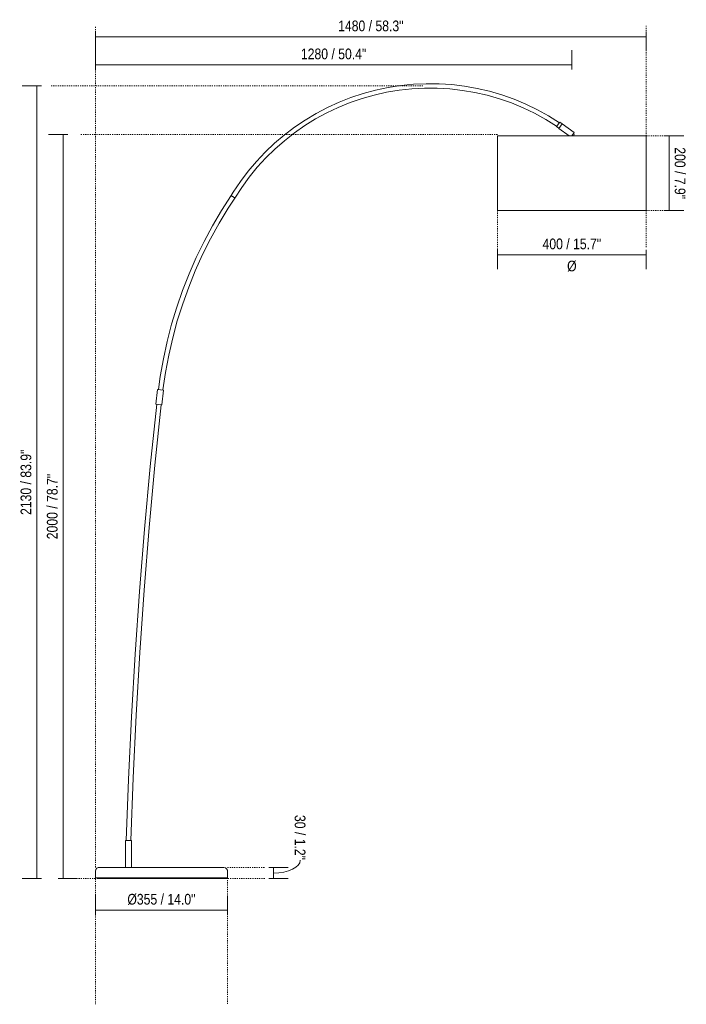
# Model space of a CAD drawing. Header units: millimetres. Extents: x -3158 to 2093, y 703 to 6709.
# Tile 1 of 3: x 302 to 2093, y 703 to 3349. Entities that reach past the tile are written whole.
import ezdxf

# ---------------------------------------------------------------- set-up
doc = ezdxf.new("R2010")
doc.units = ezdxf.units.MM
doc.linetypes.add('Dash', pattern=[6, 3, -3])
doc.layers.add('A-ANNO-DIMS', color=7, linetype='Dash', lineweight=9, true_color=0xd2d2d2)
for name, color, linetype, lineweight in [('A-ANNO-DIMS-13', 7, 'Continuous', 9), ('A-DETL-THIN', 7, 'Continuous', 9), ('E-LITE-EQPM', 7, 'Continuous', 20)]:
    doc.layers.add(name, color=color, linetype=linetype, lineweight=lineweight)
doc.styles.add('Arial Narrow', font='ARIALN.TTF', dxfattribs={"height": 28.6})
doc.dimstyles.new('FARO_-_2_2mm_Arial_Narrow_mm_Inch_Left', dxfattribs={"dimscale": 304.8, "dimtxt": 29.270126, "dimasz": 0, "dimexe": 0.127953, "dimexo": 0.0625, "dimgap": 0.021325, "dimtad": 1, "dimdec": 0, "dimzin": 0, "dimdsep": 46, "dimtxsty": 'Arial Narrow', "dimblk1": 'NONE', "dimblk2": 'NONE', "dimsah": 1, "dimcen": 0.09, "dimadec": 0, "dimazin": 0, "dimtfac": 1, "dimtdec": 4, "dimtix": 1, "dimtmove": 0, "dimatfit": 3, "dimfxl": 0.042651, "dimfxlon": 1, "dimtvp": 1, "dimtolj": 1, "dimtzin": 0, "dimarcsym": 2})
doc.dimstyles.new('FARO_-_2_2mm_Arial_Narrow_mm_Inch_Right', dxfattribs={"dimscale": 304.8, "dimtxt": 29.270126, "dimasz": 0, "dimexe": 0.127953, "dimexo": 0.0625, "dimgap": 0.021325, "dimtad": 1, "dimdec": 0, "dimzin": 0, "dimdsep": 46, "dimtxsty": 'Arial Narrow', "dimblk1": 'NONE', "dimblk2": 'NONE', "dimsah": 1, "dimcen": 0.09, "dimadec": 0, "dimazin": 0, "dimtfac": 1, "dimtdec": 4, "dimtix": 1, "dimtmove": 0, "dimatfit": 3, "dimfxl": 0.042651, "dimfxlon": 1, "dimtvp": 1, "dimtolj": 1, "dimtzin": 0, "dimarcsym": 2})
doc.dimstyles.new('FARO_-_2_2mm_Arial_Narrow_mm_Inch_Right_1', dxfattribs={"dimscale": 304.8, "dimtxt": 29.270126, "dimasz": 0, "dimexe": 0.127953, "dimexo": 0.0625, "dimgap": 0.021325, "dimtad": 1, "dimdec": 0, "dimzin": 0, "dimdsep": 46, "dimtxsty": 'Arial Narrow', "dimblk1": 'NONE', "dimblk2": 'NONE', "dimsah": 1, "dimcen": 0.09, "dimadec": 0, "dimazin": 0, "dimtfac": 1, "dimtdec": 4, "dimtix": 1, "dimtmove": 1, "dimatfit": 3, "dimfxl": 0.042651, "dimfxlon": 1, "dimtvp": 1, "dimtolj": 1, "dimtzin": 0, "dimarcsym": 2})

# ---------------------------------------------------------------- blocks, each defined once
blk = doc.blocks.new('68462 - 68462 PAPUA White floor lamp-423951-Frontal_PDF')
at = {"layer": 'E-LITE-EQPM'}
for p, q in [((-1919, 3061.3), (-1910.6, 3073)), ((-1904.4, 3068.5), (-1910.6, 3073)), ((-1919, 3061.3), (-1912.9, 3056.8)), ((-1913.3, 3056.2), (-1904, 3069.2)), ((-1913.3, 3056.2), (-1885.6, 3036.1)), ((-1871.6, 3045.7), (-1904, 3069.2)), ((-1878.5, 3036.1), (-1871.6, 3045.7)), ((-2076.1, 3036.1), (-2076.1, 3036.1)), ((-1878.1, 3036.1), (-1878.1, 3036.1)), ((-1680.1, 3036.1), (-1680.1, 3036.1)), ((-2990.8, 2355.3), (-2995.4, 2315.5)), ((-2990.8, 2355.3), (-2974.9, 2353.5)), ((-2979.5, 2313.7), (-2974.9, 2353.5)), ((-2995.4, 2315.5), (-2979.5, 2313.7)), ((-3076.9, 1142.8), (-3077.3, 1070.5)), ((-3076.9, 1142.8), (-3060.9, 1142.7)), ((-3061.3, 1070.5), (-3060.9, 1142.7)), ((-3158.1, 1060.5), (-3158.1, 1042.7)), ((-3076.8, 1070.5), (-3077.3, 1070.5)), ((-2803.1, 1042.7), (-2803.1, 1060.5)), ((-2803.1, 1042.7), (-3158.1, 1042.7)), ((-3153.1, 1042.7), (-3153.1, 1040.5)), ((-2808.1, 1040.5), (-3153.1, 1040.5)), ((-2808.1, 1040.5), (-2808.1, 1042.7))]:
    blk.add_line(p, q, dxfattribs=at)
at = {"layer": 'E-LITE-EQPM', "flags": 128}
for points in [[(-1911.4, 3071.9), (-1940.5, 3090.1), (-1970.6, 3106.8), (-2001.6, 3121.8), (-2033.4, 3135), (-2065.8, 3146.5), (-2098.9, 3156.2), (-2132.4, 3164), (-2166.3, 3170), (-2200.4, 3174.1), (-2234.8, 3176.4), (-2269.2, 3176.7), (-2303.6, 3175.2), (-2337.8, 3171.7), (-2371.8, 3166.4), (-2405.5, 3159.3), (-2438.7, 3150.3), (-2471.4, 3139.4), (-2503.4, 3126.8), (-2534.7, 3112.5), (-2565.2, 3096.5), (-2594.7, 3078.8), (-2623.2, 3059.5), (-2650.6, 3038.7), (-2676.8, 3016.4), (-2701.8, 2992.7), (-2725.4, 2967.6), (-2747.6, 2941.3), (-2768.3, 2913.9), (-2787.5, 2885.3), (-2793.3, 2875.9)], [(-2783.2, 2869.4), (-2764.7, 2898.1), (-2744.6, 2925.6), (-2723.1, 2952), (-2700.1, 2977.2), (-2675.8, 3001.1), (-2650.1, 3023.5), (-2623.3, 3044.6), (-2595.3, 3064.1), (-2566.3, 3082), (-2536.4, 3098.2), (-2505.6, 3112.8), (-2474, 3125.7), (-2441.8, 3136.8), (-2409, 3146), (-2375.7, 3153.5), (-2342.1, 3159.1), (-2308.2, 3162.8), (-2274.2, 3164.6), (-2240.1, 3164.5), (-2206.1, 3162.6), (-2172.2, 3158.7), (-2138.6, 3153), (-2105.4, 3145.4), (-2072.6, 3136), (-2040.4, 3124.8), (-2008.9, 3111.9), (-1978.1, 3097.1), (-1948.3, 3080.8), (-1919.3, 3062.7), (-1918.4, 3062.1)], [(-1872.9, 3043.6), (-1872.6, 3043.2), (-1872, 3039.9), (-1873.3, 3036.8), (-1874.1, 3036.1)], [(-2793.3, 2875.9), (-2819.2, 2835.7), (-2843.4, 2794.5), (-2866, 2752.4), (-2886.9, 2709.4), (-2906.1, 2665.6), (-2923.6, 2621.1), (-2939.2, 2575.9), (-2953.1, 2530.1), (-2965.2, 2483.9), (-2975.4, 2437.2), (-2983.7, 2390.1), (-2988.7, 2355)], [(-2976.8, 2353.7), (-2969.9, 2400.7), (-2961, 2447.5), (-2950.4, 2493.9), (-2937.9, 2539.8), (-2923.5, 2585.1), (-2907.4, 2629.9), (-2889.6, 2674), (-2869.9, 2717.3), (-2848.6, 2759.8), (-2825.6, 2801.5), (-2801, 2842.2), (-2783.2, 2869.4)], [(-2993.3, 2315.3), (-3010.6, 2147.6), (-3026.1, 1979.6), (-3039.7, 1811.6), (-3051.4, 1643.3), (-3061.2, 1475), (-3069.1, 1306.6), (-3075, 1142.8)], [(-3062.9, 1142.7), (-3056.9, 1311.2), (-3048.9, 1479.6), (-3039, 1647.8), (-3027.3, 1816), (-3013.7, 1984), (-2998.1, 2151.8), (-2981.3, 2313.9)], [(-3158.1, 1060.5), (-3157.1, 1064.7), (-3154.5, 1068.1), (-3150.7, 1070.1), (-3148.1, 1070.5)], [(-2813.1, 1070.5), (-2814, 1070.5), (-2816.8, 1070.5), (-2821.5, 1070.5), (-2828, 1070.5), (-2836.2, 1070.5), (-2846, 1070.5), (-2857.3, 1070.5), (-2870.1, 1070.5), (-2884.1, 1070.5), (-2899.1, 1070.5), (-2915.1, 1070.5), (-2931.8, 1070.5), (-2949.1, 1070.5), (-2966.7, 1070.5), (-2984.5, 1070.5), (-3002.3, 1070.5), (-3019.8, 1070.5), (-3036.8, 1070.5), (-3053.3, 1070.5), (-3068.9, 1070.5), (-3083.5, 1070.5), (-3096.9, 1070.5), (-3109, 1070.5), (-3119.7, 1070.5), (-3128.8, 1070.5), (-3136.3, 1070.5), (-3141.9, 1070.5), (-3145.8, 1070.5), (-3147.8, 1070.5), (-3148.1, 1070.5)], [(-2813.8, 1070.5), (-2813.4, 1070.5), (-2813.1, 1070.5)], [(-2813.1, 1070.5), (-2808.9, 1069.6), (-2805.4, 1066.9), (-2803.4, 1063.1), (-2803.1, 1060.5)]]:
    blk.add_lwpolyline(points, dxfattribs=at)
at = {"layer": 'E-LITE-EQPM'}
blk.add_open_spline([(-2793.3, 2875.9), (-2793.3, 2875.9), (-2793.1, 2875.8), (-2792.2, 2875.2), (-2790.8, 2874.3), (-2789.1, 2873.2), (-2787.3, 2872.1), (-2785.7, 2871), (-2784.3, 2870.1), (-2783.4, 2869.6), (-2783.2, 2869.4), (-2783.2, 2869.4)], degree=3, dxfattribs=at)
blk = doc.blocks.new('DIMBLOCK1-Frontal_PDF')
at = {"layer": 'A-ANNO-DIMS-13', "color": 251, "true_color": 0x5b5b5b, "transparency": 16777216}
for p, q in [((2047.3, 3036.1), (2034.3, 3036.1)), ((2047.3, 3036.1), (2047.3, 2836.1)), ((2047.3, 3036.1), (2086.3, 3036.1)), ((2047.3, 2836.1), (2034.3, 2836.1)), ((2047.3, 2836.1), (2086.3, 2836.1))]:
    blk.add_line(p, q, dxfattribs=at)
at = {"layer": 'A-ANNO-DIMS-13', "color": 0, "transparency": 16777216, "insert": (2090.8, 3005.8), "char_height": 28.6, "width": 167.258, "attachment_point": 1, "rotation": 270, "line_spacing_factor": 0.974696, "style": 'Arial Narrow'}
blk.add_mtext('200 / 7.9"', dxfattribs=at)
blk = doc.blocks.new('_None')
blk = doc.blocks.new('DIMBLOCK2-Frontal_PDF')
at = {"layer": 'A-ANNO-DIMS-13', "color": 251, "true_color": 0x5b5b5b, "transparency": 16777216}
for p, q in [((1585.7, 2730), (1585.7, 2678)), ((1585.7, 2717), (1585.7, 2730)), ((1985.7, 2730), (1985.7, 2678)), ((1985.7, 2717), (1985.7, 2730)), ((1585.7, 2717), (1985.7, 2717))]:
    blk.add_line(p, q, dxfattribs=at)
at = {"layer": 'A-ANNO-DIMS-13', "color": 0, "transparency": 16777216, "char_height": 28.6, "attachment_point": 1, "line_spacing_factor": 0.974696, "style": 'Arial Narrow'}
for s, insert, width in [('400 / 15.7"', (1707, 2760.5), 189.001), ('Ø', (1773, 2701), 30.664)]:
    blk.add_mtext(s, dxfattribs=dict(at, insert=insert, width=width))
blk = doc.blocks.new('DIMBLOCK3-Frontal_PDF')
at = {"layer": 'A-ANNO-DIMS-13', "color": 251, "true_color": 0x5b5b5b, "transparency": 16777216}
for p, q in [((505.7, 3302.8), (505.7, 3315.8)), ((1985.7, 3302.8), (1985.7, 3315.8)), ((505.7, 3302.9), (505.7, 3263.8)), ((1985.7, 3302.8), (505.7, 3302.8)), ((1985.7, 3302.9), (1985.7, 3263.8))]:
    blk.add_line(p, q, dxfattribs=at)
at = {"layer": 'A-ANNO-DIMS-13', "color": 0, "transparency": 16777216, "insert": (1157.9, 3346.3), "char_height": 28.6, "width": 210.745, "attachment_point": 1, "line_spacing_factor": 0.974696, "style": 'Arial Narrow'}
blk.add_mtext('1480 / 58.3"', dxfattribs=at)
blk = doc.blocks.new('DIMBLOCK4-Frontal_PDF')
at = {"layer": 'A-ANNO-DIMS-13', "color": 251, "true_color": 0x5b5b5b, "transparency": 16777216}
for p, q in [((505.7, 3227.4), (505.7, 3266.5)), ((1785.7, 3214.5), (1785.7, 3266.5)), ((505.7, 3227.5), (1785.7, 3227.5)), ((505.7, 3227.5), (505.7, 3214.5)), ((1785.7, 3227.5), (1785.7, 3214.5))]:
    blk.add_line(p, q, dxfattribs=at)
at = {"layer": 'A-ANNO-DIMS-13', "color": 0, "transparency": 16777216, "insert": (1057.9, 3271), "char_height": 28.6, "width": 210.745, "attachment_point": 1, "line_spacing_factor": 0.974696, "style": 'Arial Narrow'}
blk.add_mtext('1280 / 50.4"', dxfattribs=at)
blk = doc.blocks.new('DIMBLOCK5-Frontal_PDF')
at = {"layer": 'A-ANNO-DIMS-13', "color": 251, "true_color": 0x5b5b5b, "transparency": 16777216}
for p, q in [((361.3, 3170.5), (309.3, 3170.5)), ((348.3, 3170.5), (348.3, 1040.5)), ((348.3, 3170.5), (361.3, 3170.5)), ((361.3, 1040.5), (309.3, 1040.5)), ((348.3, 1040.5), (361.3, 1040.5))]:
    blk.add_line(p, q, dxfattribs=at)
at = {"layer": 'A-ANNO-DIMS-13', "color": 0, "transparency": 16777216, "insert": (304.9, 2017.7), "char_height": 28.6, "width": 210.745, "attachment_point": 1, "rotation": 90, "line_spacing_factor": 0.974696, "style": 'Arial Narrow'}
blk.add_mtext('2130 / 83.9"', dxfattribs=at)
blk = doc.blocks.new('DIMBLOCK6-Frontal_PDF')
at = {"layer": 'A-ANNO-DIMS-13', "color": 251, "true_color": 0x5b5b5b, "transparency": 16777216}
for p, q in [((432, 3040.2), (380, 3040.2)), ((419, 3040.2), (419, 1040.5)), ((419, 3040.2), (432, 3040.2)), ((419, 1040.5), (406, 1040.5)), ((418.9, 1040.5), (458, 1040.5))]:
    blk.add_line(p, q, dxfattribs=at)
at = {"layer": 'A-ANNO-DIMS-13', "color": 0, "transparency": 16777216, "insert": (375.5, 1952.5), "char_height": 28.6, "width": 210.745, "attachment_point": 1, "rotation": 90, "line_spacing_factor": 0.974696, "style": 'Arial Narrow'}
blk.add_mtext('2000 / 78.7"', dxfattribs=at)
blk = doc.blocks.new('DIMBLOCK7-Frontal_PDF')
at = {"layer": 'A-ANNO-DIMS-13', "color": 251, "true_color": 0x5b5b5b, "transparency": 16777216}
for p, q in [((505.7, 955.7), (505.7, 994.8)), ((860.7, 955.7), (860.7, 994.8)), ((505.7, 955.8), (860.7, 955.8)), ((505.7, 955.8), (505.7, 942.8)), ((860.7, 955.8), (860.7, 942.8))]:
    blk.add_line(p, q, dxfattribs=at)
at = {"layer": 'A-ANNO-DIMS-13', "color": 0, "transparency": 16777216, "insert": (591.7, 999.3), "char_height": 28.6, "width": 219.665, "attachment_point": 1, "line_spacing_factor": 0.974696, "style": 'Arial Narrow'}
blk.add_mtext('Ø355 / 14.0"', dxfattribs=at)
blk = doc.blocks.new('DIMBLOCK8-Frontal_PDF')
at = {"layer": 'A-ANNO-DIMS-13', "color": 251, "true_color": 0x5b5b5b, "transparency": 16777216}
for p, q in [((971.5, 1070.5), (1023.5, 1070.5)), ((984.5, 1070.5), (971.5, 1070.5)), ((984.5, 1070.5), (984.5, 1040.5)), ((971.5, 1040.5), (1023.5, 1040.5)), ((984.5, 1040.5), (971.5, 1040.5))]:
    blk.add_line(p, q, dxfattribs=at)
blk.add_ellipse((984.5, 1090.2), major_axis=(71.8, 0), ratio=0.483717, start_param=4.712389, end_param=6.283185, dxfattribs=at)
at = {"layer": 'A-ANNO-DIMS-13', "color": 0, "transparency": 16777216, "insert": (1070, 1211.5), "char_height": 28.6, "width": 145.514, "attachment_point": 1, "rotation": 270, "line_spacing_factor": 0.974696, "style": 'Arial Narrow'}
blk.add_mtext('30 / 1.2"', dxfattribs=at)

msp = doc.modelspace()

# ---------------------------------------------------------------- linework, layer by layer
at = {"layer": 'A-ANNO-DIMS'}
for p, q in [((505.7, 1070.5), (505.7, 3331.9)), ((1985.7, 3036.1), (1985.7, 3331.9)), ((1385.7, 3170.5), (385.7, 3170.5)), ((1585.7, 3040.2), (465.7, 3040.2)), ((1985.7, 3036.1), (2060.7, 3036.1)), ((1585.7, 2836.1), (1585.7, 2726.1)), ((1985.7, 2836.1), (1985.7, 2736.1)), ((1985.7, 2836.1), (2060.7, 2836.1)), ((860.7, 1070.5), (962.5, 1070.5)), ((505.7, 1040.5), (405.7, 1040.5)), ((505.7, 1040.5), (505.7, 702.7)), ((855.7, 1040.5), (960.7, 1040.5)), ((860.7, 1042.7), (860.7, 702.7))]:
    msp.add_line(p, q, dxfattribs=at)
at = {"layer": 'A-DETL-THIN'}
for p, q in [((1985.7, 3036.1), (1585.7, 3036.1)), ((1585.7, 3036.1), (1585.7, 2836.1)), ((1985.7, 2836.1), (1985.7, 3036.1)), ((1585.7, 2836.1), (1985.7, 2836.1))]:
    msp.add_line(p, q, dxfattribs=at)

# ---------------------------------------------------------------- block references
at = {"layer": 'E-LITE-EQPM'}
msp.add_blockref('68462 - 68462 PAPUA White floor lamp-423951-Frontal_PDF', (3663.8, 0), dxfattribs=at)

# ---------------------------------------------------------------- dimensions: what is measured, and where the dimension line sits
at = {"layer": 'A-ANNO-DIMS', "color": 251, "linetype": 'Continuous', "true_color": 0x5b5b5b}
for base, p1, p2, override, picture, middle in [((505.7, 3302.8), (1985.7, 3315.8), (505.7, 3315.8), {"dimpost": '<>', "dimfxl": 1480}, 'DIMBLOCK3-Frontal_PDF', (1245.7, 3327.8)), ((1785.7, 3227.5), (505.7, 3214.5), (1785.7, 3214.5), {"dimpost": '<>', "dimfxl": 1280}, 'DIMBLOCK4-Frontal_PDF', (1145.7, 3252.5))]:
    dim = msp.add_linear_dim(base=base, p1=p1, p2=p2, dimstyle='FARO_-_2_2mm_Arial_Narrow_mm_Inch_Right', override=override, dxfattribs=at)
    dim.commit()
    dim.dimension.update_dxf_attribs({"geometry": picture, "text_midpoint": middle})
for base, p1, p2, dimstyle, override, picture, middle in [((348.3, 1040.5), (361.3, 3170.5), (361.3, 1040.5), 'FARO_-_2_2mm_Arial_Narrow_mm_Inch_Left', {"dimpost": '<>', "dimfxl": 2130}, 'DIMBLOCK5-Frontal_PDF', (323.3, 2105.5)), ((419, 1040.5), (432, 3040.2), (406, 1040.5), 'FARO_-_2_2mm_Arial_Narrow_mm_Inch_Left', {"dimpost": '<>', "dimfxl": 1999.822776}, 'DIMBLOCK6-Frontal_PDF', (394, 2040.3)), ((2047.3, 2836.1), (2034.3, 3036.1), (2034.3, 2836.1), 'FARO_-_2_2mm_Arial_Narrow_mm_Inch_Right', {"dimtad": 4, "dimpost": '<>', "dimfxl": 200}, 'DIMBLOCK1-Frontal_PDF', (2072.3, 2936.1))]:
    dim = msp.add_linear_dim(base=base, p1=p1, p2=p2, angle=90, dimstyle=dimstyle, override=override, dxfattribs=at)
    dim.commit()
    dim.dimension.update_dxf_attribs({"geometry": picture, "text_midpoint": middle})
for base, p1, p2, text, override, picture, middle in [((1985.7, 2717), (1585.7, 2730), (1985.7, 2730), '<>\\XØ', {"dimpost": '<>', "dimfxl": 400}, 'DIMBLOCK2-Frontal_PDF', (1785.7, 2717)), ((860.7, 955.8), (505.7, 942.8), (860.7, 942.8), 'Ø<>', {"dimpost": '<>', "dimfxl": 355}, 'DIMBLOCK7-Frontal_PDF', (683.2, 981.1))]:
    dim = msp.add_linear_dim(base=base, p1=p1, p2=p2, text=text, dimstyle='FARO_-_2_2mm_Arial_Narrow_mm_Inch_Right', override=override, dxfattribs=at)
    dim.commit()
    dim.dimension.update_dxf_attribs({"geometry": picture, "text_midpoint": middle})
dim = msp.add_linear_dim(base=(984.5, 1040.5), p1=(971.5, 1070.5), p2=(971.5, 1040.5), angle=90, dimstyle='FARO_-_2_2mm_Arial_Narrow_mm_Inch_Right_1', override={"dimtad": 4, "dimpost": '<>', "dimfxl": 29.959222}, dxfattribs=at)
dim.commit()
dim.dimension.update_dxf_attribs({"geometry": 'DIMBLOCK8-Frontal_PDF', "text_midpoint": (1050.9, 1138.7), "dimtype": 160, "text_rotation": 90})

doc.saveas('drawing.dxf')
